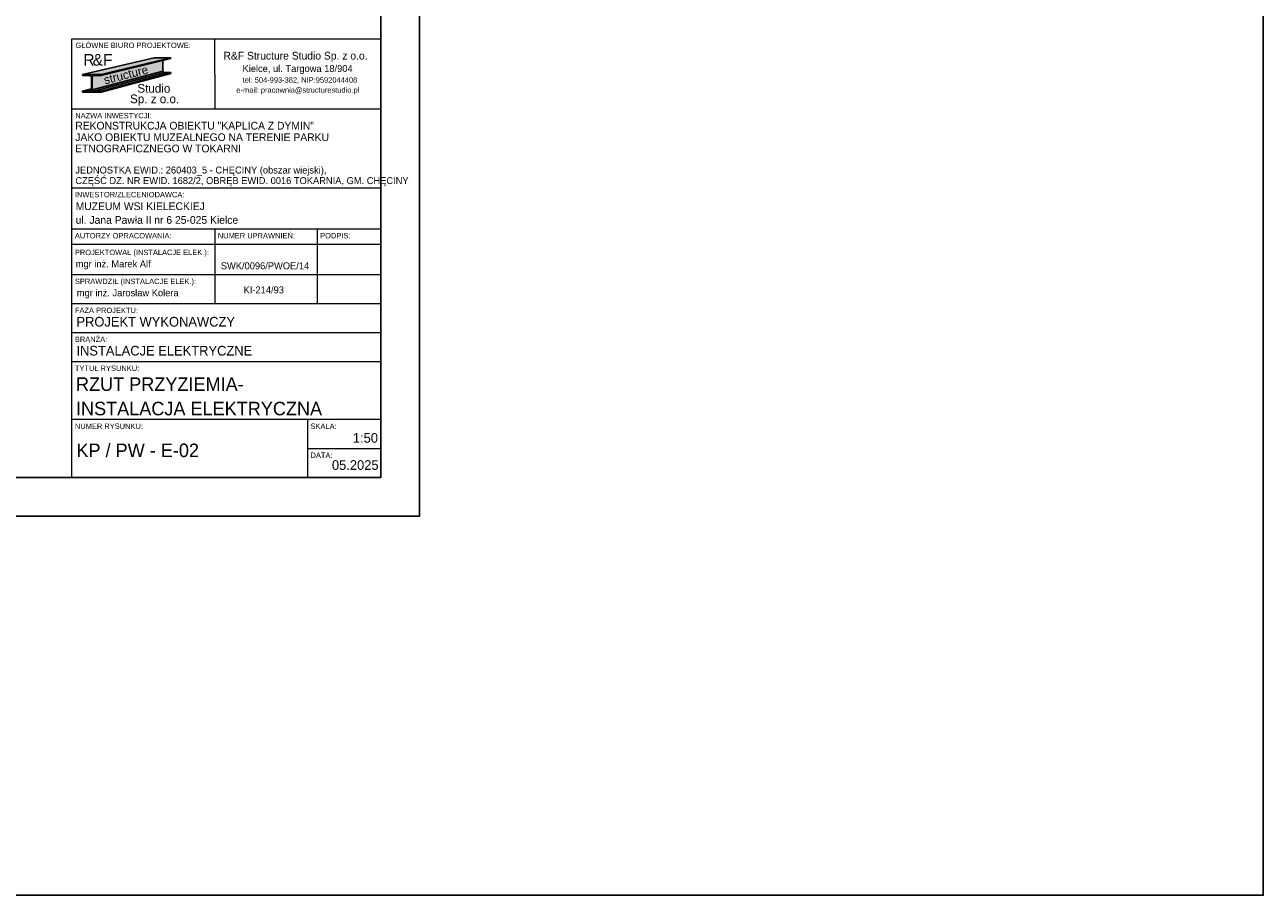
# Model space of a CAD drawing. Header units: centimetres. Extents: x 148004 to 151785, y -7215 to -1472.
# Tile 15 of 20: x 150182 to 151785, y -7215 to -6089. Entities that reach past the tile are written whole.
import ezdxf

# ---------------------------------------------------------------- set-up
doc = ezdxf.new("R2010")
doc.units = ezdxf.units.CM
doc.header["$LTSCALE"] = 0.1
doc.layers.get('0').update_dxf_attribs({"color": 45})
for name, color, linetype in [('A_wymiary_zewn', 4, 'Continuous'), ('Format', 7, 'Continuous'), ('ozn_graficzne_R&F', 5, 'Continuous'), ('Section', 3, 'Continuous')]:
    doc.layers.add(name, color=color, linetype=linetype)
doc.layers.add('HACZE', color=52, linetype='Continuous', lineweight=9)
doc.styles.add('MtXpl_FL_Pismo_Techn', font='txt')
doc.styles.add('MtXpl_FL_Pismo_Techn_1', font='txt')
doc.styles.add('TECH', font='txt')

# ---------------------------------------------------------------- blocks, each defined once
blk = doc.blocks.new('tab_kaplica z dymin')
at = {"layer": 'A_wymiary_zewn', "true_color": 0xd7d6d6}
h = blk.add_hatch(color=254, dxfattribs=at)
h.dxf.hatch_style = 1
h.paths.add_polyline_path([(151234, -9123.2), (151212.4, -9123.2), (151119.4, -9145), (151143.4, -9145)])
at = {"layer": 'A_wymiary_zewn', "true_color": 0x848484}
h = blk.add_hatch(color=252, dxfattribs=at)
h.dxf.hatch_style = 1
h.paths.add_polyline_path([(151223.6, -9140.5), (151223.6, -9126.9), (151143.4, -9146.4), (151134.1, -9146.4, 0.414214), (151131.9, -9148.6), (151131.9, -9164.2, 0.037989), (151131.9, -9164.6)])
at = {"layer": 'A_wymiary_zewn', "true_color": 0x293133}
h = blk.add_hatch(color=250, dxfattribs=at)
h.dxf.hatch_style = 1
h.paths.add_polyline_path([(151234, -9124.4), (151234, -9123.2), (151143.4, -9145), (151143.4, -9146.4)])
h = blk.add_hatch(color=250, dxfattribs=at)
h.dxf.hatch_style = 1
edge = h.paths.add_edge_path()
edge.add_line((151119.4, -9166.5), (151128.7, -9166.5))
edge.add_arc((151128.7, -9164.2), 2.25, 270, 360)
edge.add_line((151131, -9164.2), (151131, -9148.6))
edge.add_arc((151128.7, -9148.6), 2.25, 0, 90)
edge.add_line((151128.7, -9146.4), (151119.4, -9146.4))
edge.add_line((151119.4, -9146.4), (151119.4, -9145))
edge.add_line((151119.4, -9145), (151143.4, -9145))
edge.add_line((151143.4, -9145), (151143.4, -9146.4))
edge.add_line((151143.4, -9146.4), (151134.1, -9146.4))
edge.add_arc((151134.1, -9148.6), 2.25, 90, 180)
edge.add_line((151131.9, -9148.6), (151131.9, -9164.2))
edge.add_arc((151134.1, -9164.2), 2.25, 180, 270)
edge.add_line((151134.1, -9166.5), (151143.4, -9166.5))
edge.add_line((151143.4, -9166.5), (151143.4, -9167.8))
edge.add_line((151143.4, -9167.8), (151119.4, -9167.8))
edge.add_line((151119.4, -9167.8), (151119.4, -9166.5))
at = {"layer": 'A_wymiary_zewn', "true_color": 0xafadad}
h = blk.add_hatch(color=253, dxfattribs=at)
h.dxf.hatch_style = 1
h.paths.add_polyline_path([(151225.6, -9142.5, -0.414214), (151223.6, -9140.5), (151131.9, -9164.6, 0.370396), (151134.1, -9166.5)])
at = {"layer": 'A_wymiary_zewn', "true_color": 0xd7d6d6}
h = blk.add_hatch(color=254, dxfattribs=at)
h.dxf.hatch_style = 1
h.paths.add_polyline_path([(151234, -9142.5), (151225.6, -9142.5), (151134.1, -9166.5), (151143.4, -9166.5)])
at = {"layer": 'A_wymiary_zewn', "true_color": 0x293133}
h = blk.add_hatch(color=250, dxfattribs=at)
h.dxf.hatch_style = 1
h.paths.add_polyline_path([(151234, -9143.7), (151234, -9142.5), (151143.4, -9166.5), (151143.4, -9167.8)])
at = {"layer": 'A_wymiary_zewn', "true_color": 0xafadad}
h = blk.add_hatch(color=253, dxfattribs=at)
h.dxf.hatch_style = 1
h.paths.add_polyline_path([(151131, -9164.2), (151131, -9163.5), (151119.4, -9166.5), (151128.7, -9166.5, 0.414214)])
at = {"color": 5}
for p, q in [((151105.6, -9098.7), (151505.6, -9098.7)), ((151105.6, -9666.7), (151105.6, -9098.7)), ((151505.6, -9098.7), (151505.6, -9666.7)), ((151505.6, -9666.7), (151105.6, -9666.7))]:
    blk.add_line(p, q, dxfattribs=at)
at = {"color": 4}
for p, q in [((151291.1, -9189.7), (151290.6, -9098.7)), ((151505.6, -9189.7), (151105.6, -9189.7)), ((151505.6, -9291.9), (151105.6, -9291.9)), ((151505.6, -9345.1), (151105.6, -9345.1)), ((151290.6, -9345.1), (151290.6, -9441.7)), ((151423.1, -9345.1), (151423.1, -9441.7)), ((151505.6, -9365.1), (151105.6, -9365.1)), ((151505.6, -9365.1), (151105.6, -9365.1)), ((151505.6, -9365.1), (151105.6, -9365.1)), ((151505.6, -9404.2), (151105.6, -9404.2)), ((151505.6, -9441.7), (151105.6, -9441.7)), ((151505.6, -9441.7), (151105.6, -9441.7)), ((151505.6, -9479.2), (151105.6, -9479.2)), ((151505.6, -9516.7), (151105.6, -9516.7)), ((151505.6, -9591.7), (151105.6, -9591.7)), ((151410.6, -9591.7), (151410.6, -9666.7)), ((151410.6, -9629.2), (151505.6, -9629.2))]:
    blk.add_line(p, q, dxfattribs=at)
at = {"layer": 'A_wymiary_zewn', "color": 250, "true_color": 0x293133}
for p, q in [((151119.4, -9145), (151212.4, -9123.2)), ((151143.4, -9145), (151234, -9123.2)), ((151143.4, -9146.4), (151234, -9124.4)), ((151212.4, -9123.2), (151234, -9123.2)), ((151223.6, -9126.4), (151223.6, -9140.5)), ((151234, -9123.2), (151234, -9124.4)), ((151119.4, -9146.4), (151119.4, -9145)), ((151119.4, -9145), (151143.4, -9145)), ((151128.7, -9146.4), (151119.4, -9146.4)), ((151131, -9164.2), (151131, -9148.6)), ((151131.9, -9164.6), (151223.6, -9140.5)), ((151131.9, -9148.6), (151131.9, -9164.2)), ((151134.1, -9166.5), (151225.6, -9142.5)), ((151143.4, -9146.4), (151134.1, -9146.4)), ((151143.4, -9166.5), (151234, -9142.5)), ((151143.4, -9167.8), (151234, -9143.7)), ((151143.4, -9145), (151143.4, -9146.4)), ((151225.6, -9142.5), (151234, -9142.5)), ((151119.4, -9166.5), (151131, -9163.5)), ((151119.4, -9166.5), (151128.7, -9166.5)), ((151119.4, -9167.8), (151119.4, -9166.5)), ((151143.4, -9167.8), (151119.4, -9167.8)), ((151134.1, -9166.5), (151143.4, -9166.5)), ((151143.4, -9166.5), (151143.4, -9167.8))]:
    blk.add_line(p, q, dxfattribs=at)
for centre, radius, start, end in [((151128.7, -9148.6), 2.25, 0, 90), ((151134.1, -9148.6), 2.25, 90, 180), ((151225.6, -9140.5), 2.03, 180, 270), ((151128.7, -9164.2), 2.25, 270, 0), ((151134.1, -9164.2), 2.25, 180, 270)]:
    blk.add_arc(centre, radius, start, end, dxfattribs=at)
at = {"layer": 'Section'}
for p, q in [((151212.4, -9123.2), (151234, -9123.2)), ((151234, -9123.2), (151234, -9124.4)), ((151234, -9142.5), (151234, -9143.7))]:
    blk.add_line(p, q, dxfattribs=at)
at = {"color": 4}
for s, height, style, p in [('GŁÓWNE BIURO PROJEKTOWE:', 7, 'TECH', (151110.4, -9110.7)), ('R&F Structure Studio Sp. z o.o.', 10, 'MtXpl_FL_Pismo_Techn', (151301.9, -9125.6)), ('Kielce, ul. Targowa 18/904', 9, 'MtXpl_FL_Pismo_Techn', (151326.6, -9141.7)), ('tel: 504-993-382, NIP:9592044408', 7, 'MtXpl_FL_Pismo_Techn', (151326.8, -9155.5)), ('e-mail: pracownia@structurestudio.pl', 7, 'MtXpl_FL_Pismo_Techn', (151318.6, -9168.5)), ('NAZWA INWESTYCJI:', 7, 'TECH', (151110.1, -9201.7)), ('REKONSTRUKCJA OBIEKTU "KAPLICA Z DYMIN"', 10, 'TECH', (151110.1, -9216.2)), ('JAKO OBIEKTU MUZEALNEGO NA TERENIE PARKU ', 10, 'TECH', (151110.1, -9231.1)), ('ETNOGRAFICZNEGO W TOKARNI ', 10, 'TECH', (151110, -9245.7)), ('JEDNOSTKA EWID.: 260403_5 - CHĘCINY (obszar wiejski), ', 9, 'TECH', (151110.2, -9273.1)), ('CZĘŚĆ DZ. NR EWID. 1682/2, OBRĘB EWID. 0016 TOKARNIA, GM. CHĘCINY  ', 9, 'TECH', (151110.2, -9286.8)), ('INWESTOR/ZLECENIODAWCA:', 7, 'TECH', (151109.6, -9303.9)), ('MUZEUM WSI KIELECKIEJ ', 10, 'TECH', (151110.6, -9320.4)), ('ul. Jana Pawła II nr 6 25-025 Kielce ', 10, 'TECH', (151110.6, -9338.2)), ('AUTORZY OPRACOWANIA:', 7, 'TECH', (151109.6, -9357.1)), ('NUMER UPRAWNIEŃ:', 7, 'TECH', (151294.6, -9357.1)), ('PODPIS:', 7, 'TECH', (151427.1, -9357.1)), ('PROJEKTOWAŁ (INSTALACJE ELEK.):', 7, 'TECH', (151109.6, -9378.7)), ('SPRAWDZIŁ (INSTALACJE ELEK.):', 7, 'TECH', (151109.6, -9416.2)), ('FAZA PROJEKTU:', 7, 'TECH', (151109.6, -9453.7)), ('BRANŻA:', 7, 'TECH', (151109.6, -9491.2)), ('TYTUŁ RYSUNKU:', 7, 'TECH', (151109.6, -9528.7)), ('NUMER RYSUNKU:', 7, 'TECH', (151109.6, -9603.7)), ('SKALA:', 7, 'TECH', (151414.6, -9603.7)), ('DATA:', 7, 'TECH', (151414.6, -9641.2))]:
    blk.add_text(s, height=height, dxfattribs=dict(at, style=style)).set_placement(p)
at = {"color": 3, "style": 'TECH'}
for s, height, p in [('mgr inż. Marek Alf', 9, (151110.7, -9394.5)), ('PROJEKT WYKONAWCZY', 12.5, (151111.6, -9471.2)), ('INSTALACJE ELEKTRYCZNE', 12.5, (151111.6, -9508.7)), ('05.2025', 12.5, (151442.3, -9656.7))]:
    blk.add_text(s, height=height, dxfattribs=at).set_placement(p)
at = {"color": 3, "char_height": 9, "style": 'TECH'}
for s, insert, width, attachment_point in [('SWK/0096/PWOE/14', (151355.7, -9397.2), 120, 8), ('mgr inż. Jarosław Kolera', (151112.1, -9434.7), 202.775, 7), ('\\pi-27,l36,t36;KI-214/93', (151349.6, -9428.4), 115, 8)]:
    blk.add_mtext(s, dxfattribs=dict(at, insert=insert, width=width, attachment_point=attachment_point))
at = {"layer": 'A_wymiary_zewn', "color": 10, "style": 'TECH'}
for s, p in [('R', (151120.6, -9133.4)), ('F', (151146.1, -9133.4))]:
    blk.add_text(s, height=15, dxfattribs=at).set_placement(p)
at = {"layer": 'A_wymiary_zewn', "color": 18, "true_color": 0x000000, "style": 'TECH'}
blk.add_text('&', height=15, dxfattribs=at).set_placement((151132.6, -9133.4))
at = {"layer": 'A_wymiary_zewn', "color": 4, "style": 'MtXpl_FL_Pismo_Techn_1'}
blk.add_text('structure', height=11.25, rotation=14.1318, dxfattribs=at).set_placement((151148.6, -9157.8))
at = {"layer": 'A_wymiary_zewn', "color": 1, "style": 'TECH'}
for s, p in [('Studio', (151190.5, -9168.5)), ('Sp. z o.o.', (151181, -9182.1))]:
    blk.add_text(s, height=11.25, dxfattribs=at).set_placement(p)

msp = doc.modelspace()

# ---------------------------------------------------------------- linework, layer by layer
at = {"layer": 'A_wymiary_zewn'}
msp.add_lwpolyline([(148003.6, -1471.6), (151785.2, -1471.6), (151785.2, -7215.3), (148003.6, -7215.3)], close=True, dxfattribs=at)
at = {"layer": 'Format'}
msp.add_lwpolyline([(148592.9, -6724.7), (150692.9, -6724.7), (150692.9, -5239.7), (148592.9, -5239.7)], close=True, dxfattribs=at)
at = {"layer": 'ozn_graficzne_R&F'}
msp.add_lwpolyline([(148717.9, -6674.7), (150642.9, -6674.7), (150642.9, -5289.7), (148717.9, -5289.7)], close=True, dxfattribs=at)

# ---------------------------------------------------------------- block references
at = {"layer": 'HACZE'}
msp.add_blockref('tab_kaplica z dymin', (-862.7, 2992), dxfattribs=at)

# ---------------------------------------------------------------- texts
at = {"color": 2, "style": 'TECH'}
for s, height, p in [('RZUT PRZYZIEMIA-', 17.5, (150248.3, -6562.5)), ('INSTALACJA ELEKTRYCZNA', 17.5, (150248.3, -6594.1)), ('1:50', 12.5, (150606.7, -6629.6))]:
    msp.add_text(s, height=height, dxfattribs=at).set_placement(p)
at = {"color": 1, "style": 'TECH'}
msp.add_text('KP / PW - E-02', height=17.5, dxfattribs=at).set_placement((150248.9, -6648.2))

doc.saveas('drawing.dxf')
